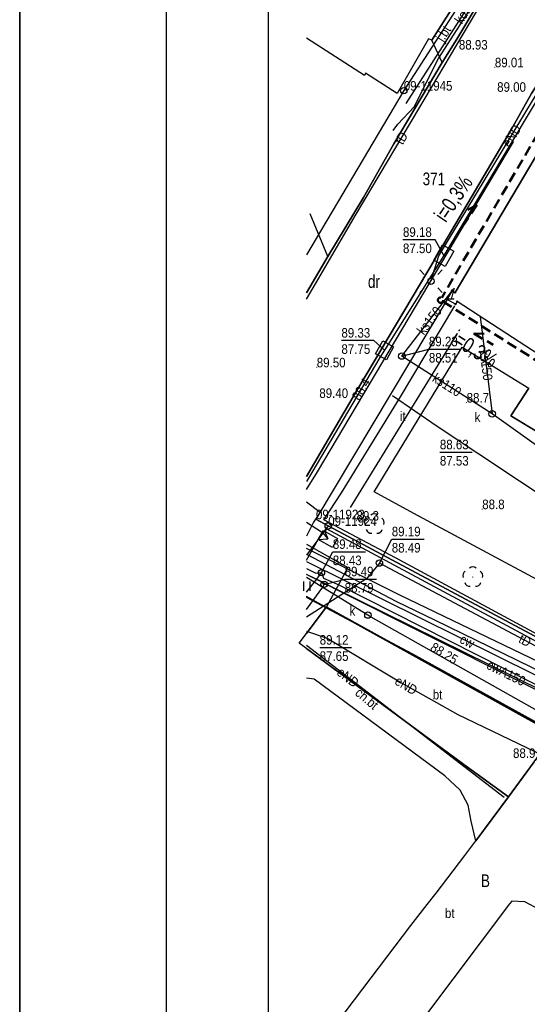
# Model space of a CAD drawing. Header units: metres. Extents: x 5550977 to 5551430, y 5960597 to 5960782.
# Tile 2 of 17: x 5550977 to 5551016, y 5960637 to 5960714. Entities that reach past the tile are written whole.
import ezdxf
from ezdxf.enums import TextEntityAlignment as Align

# ---------------------------------------------------------------- set-up
doc = ezdxf.new("R2010")
doc.units = ezdxf.units.M
doc.header["$MEASUREMENT"] = 0
doc.linetypes.add('1.0_0.5', pattern=[1.5, 1, -0.5])
doc.layers.get('0').update_dxf_attribs({"color": 8, "linetype": 'CONTINUOUS', "lineweight": 5})
for name, color, linetype in [('#PUNKTY', 8, 'CONTINUOUS'), ('$ IE Tabela', 7, 'CONTINUOUS'), ('$ MP tabelki', 7, 'CONTINUOUS'), ('202-punkt graniczny', 8, 'CONTINUOUS'), ('202-punkt graniczny-Atr103', 8, 'CONTINUOUS'), ('203-punkt graniczny', 8, 'CONTINUOUS'), ('203-punkt graniczny-Atr103', 8, 'CONTINUOUS'), ('210-oznaczenie konturu użytku gruntowego', 8, 'CONTINUOUS'), ('211-numer działki ewidencyjnej', 8, 'CONTINUOUS'), ('218-kontur użytku gruntowego', 8, 'CONTINUOUS'), ('219-działka ewidencyjna', 8, 'CONTINUOUS'), ('312-budynek ewidencyjny', 8, 'CONTINUOUS'), ('chodnik', 8, 'CONTINUOUS'), ('chodnik-Atr17', 8, 'CONTINUOUS'), ('drzewo liściaste', 8, 'CONTINUOUS'), ('inny obiekt zagospodarowania terenu', 8, 'CONTINUOUS'), ('inny obiekt zagospodarowania terenu-Atr17', 8, 'CONTINUOUS'), ('jezdnia', 8, 'CONTINUOUS'), ('jezdnia-Atr17', 8, 'CONTINUOUS'), ('komora podziemna', 8, 'CONTINUOUS'), ('krawężnik', 8, 'CONTINUOUS'), ('latarnia', 8, 'CONTINUOUS'), ('obszar utwardzony', 8, 'CONTINUOUS'), ('obszar utwardzony-Atr17', 8, 'CONTINUOUS'), ('ogrodzenie trwałe', 8, 'CONTINUOUS'), ('pikieta naturalna', 8, 'CONTINUOUS'), ('pikieta naturalna-Atr2', 8, 'CONTINUOUS'), ('pikieta sztuczna', 8, 'CONTINUOUS'), ('pikieta sztuczna-Atr2', 8, 'CONTINUOUS'), ('przewód ciepłowniczy', 8, 'CONTINUOUS'), ('przewód ciepłowniczy-Atr1', 8, 'CONTINUOUS'), ('przewód elektroenergetyczny podziemny', 8, 'CONTINUOUS'), ('przewód elektroenergetyczny podziemny-Atr1', 8, 'CONTINUOUS'), ('przewód kanalizacyjny', 8, 'CONTINUOUS'), ('przewód kanalizacyjny-Atr1', 8, 'CONTINUOUS'), ('przewód telekomunikacyjny podziemny', 8, 'CONTINUOUS'), ('przewód telekomunikacyjny podziemny-Atr1', 8, 'CONTINUOUS'), ('przewód wodociągowy', 8, 'CONTINUOUS'), ('Punkt budynku', 8, 'CONTINUOUS'), ('Punkt budynku-Atr104', 8, 'CONTINUOUS'), ('rzedna', 8, 'CONTINUOUS'), ('rzedna-Atr2', 8, 'CONTINUOUS'), ('rzedna-Atr3', 8, 'CONTINUOUS'), ('studnia kanalizacyjna', 8, 'CONTINUOUS'), ('studnia kanalizacyjna-Atr17', 8, 'CONTINUOUS'), ('trawnik', 8, 'CONTINUOUS')]:
    doc.layers.add(name, color=color, linetype=linetype)
doc.layers.add('$ IE_Instalacje_Elektryczne', color=1, linetype='CONTINUOUS', lineweight=30)
doc.layers.add('_drenaż', color=8, linetype='1.0_0.5', lineweight=50)
doc.styles.get("Standard").update_dxf_attribs({"font": 'Working1250', "width": 0.75})

# ---------------------------------------------------------------- blocks, each defined once
blk = doc.blocks.new('203')
h = blk.add_hatch(color=256)
edge = h.paths.add_edge_path()
edge.add_arc((0, 0), 0.045, 0, 360)
blk = doc.blocks.new('202')
blk.add_circle((0, 0), 0.25)
blk = doc.blocks.new('PUNKTBUD')
blk.add_circle((0, 0), 0.045)
blk = doc.blocks.new('PW01')
h = blk.add_hatch(color=256)
edge = h.paths.add_edge_path()
edge.add_arc((0, 0), 0.045, 0, 360)
blk = doc.blocks.new('US15')
blk.add_circle((0, 0), 0.25)
blk = doc.blocks.new('OP021')
h = blk.add_hatch(color=256)
edge = h.paths.add_edge_path()
edge.add_arc((0, 0), 0.05, 0, 360)
for centre, start, end in [((0, 0.4), 49.272, 130.728), ((-0.38, 0.124), 121.308, 202.548), ((0.38, 0.124), 337.452, 58.692), ((-0.235, -0.324), 193.221, 274.871), ((0.235, -0.324), 265.129, 346.779)]:
    blk.add_arc(centre, 0.4, start, end)
blk = doc.blocks.new('SM01')
for p, q in [((-0.53, 0.531), (-0.883, 0.884)), ((0.531, 0.531), (0.884, 0.884)), ((-0.53, -0.53), (-0.883, -0.883)), ((0.531, -0.53), (0.884, -0.883))]:
    blk.add_line(p, q)
blk.add_circle((0, 0), 0.25)
blk = doc.blocks.new('TU04')
for p, q in [((0, 0), (0, 0.75)), ((0.5, 0), (0.5, 0.75))]:
    blk.add_line(p, q)
blk = doc.blocks.new('a3eee')
at = {"layer": '$ IE Tabela', "color": 7, "lineweight": 30}
for p, q in [((19730.8, 4176.8), (19730.8, 1206.8)), ((19890.8, 4096.8), (19890.8, 1286.8))]:
    blk.add_line(p, q, dxfattribs=at)

msp = doc.modelspace()

# ---------------------------------------------------------------- linework, layer by layer
at = {"layer": '$ IE_Instalacje_Elektryczne', "color": 1, "lineweight": 35}
msp.add_lwpolyline([(5550976.587, 5960764.192), (5551430.049, 5960764.192), (5551430.049, 5960596.763), (5550976.587, 5960596.763)], close=True, dxfattribs=at)
at = {"layer": '218-kontur użytku gruntowego', "flags": 128}
for points in [[(5551017.84, 5960725.89), (5551006.69, 5960708.58)], [(5551017.34, 5960703.91), (5551010.71, 5960692.75)], [(5551010.49, 5960692.88), (5551010.09, 5960692.2)], [(5551010.71, 5960692.75), (5551010.49, 5960692.88)], [(5551010.09, 5960692.2), (5550999.81, 5960674.97)], [(5550999.81, 5960674.97), (5551000.77, 5960674.45)], [(5551042.01, 5960652.41), (5551000.77, 5960674.45)]]:
    msp.add_lwpolyline(points, dxfattribs=at)
at = {"layer": '218-kontur użytku gruntowego'}
for points in [[(5551006.69, 5960708.58), (5550999.063, 5960695.702)], [(5551000.77, 5960674.45), (5550999.063, 5960672.159)], [(5551026.24, 5960653.84), (5550999.063, 5960668.91)]]:
    msp.add_lwpolyline(points, dxfattribs=at)
at = {"layer": '219-działka ewidencyjna', "flags": 128}
for points in [[(5551017.84, 5960725.89), (5551006.69, 5960708.58)], [(5551017.34, 5960703.91), (5551010.71, 5960692.75)], [(5551010.49, 5960692.88), (5551010.09, 5960692.2)], [(5551010.71, 5960692.75), (5551010.49, 5960692.88)], [(5551010.09, 5960692.2), (5550999.81, 5960674.97)], [(5551000.77, 5960674.45), (5550999.81, 5960674.97)], [(5551000.77, 5960674.45), (5551042.01, 5960652.41)]]:
    msp.add_lwpolyline(points, dxfattribs=at)
at = {"layer": '219-działka ewidencyjna'}
for points in [[(5551006.69, 5960708.58), (5550999.063, 5960695.702)], [(5551000.77, 5960674.45), (5550999.063, 5960672.159)], [(5551026.24, 5960653.84), (5550999.063, 5960668.91)]]:
    msp.add_lwpolyline(points, dxfattribs=at)
at = {"layer": '312-budynek ewidencyjny', "flags": 128}
for points in [[(5551010.71, 5960692.75), (5551017.34, 5960703.91)], [(5551010.09, 5960692.2), (5551010.49, 5960692.88)], [(5551010.49, 5960692.88), (5551010.71, 5960692.75)], [(5551010.75, 5960691.84), (5551010.09, 5960692.2)], [(5551010.88, 5960692.05), (5551010.75, 5960691.84)], [(5551020.59, 5960685.72), (5551010.88, 5960692.05)]]:
    msp.add_lwpolyline(points, dxfattribs=at)
at = {"layer": '_drenaż', "ltscale": 0.8}
for p, q in [((5551017.209, 5960705.232), (5551009.663, 5960692.344)), ((5551012.412, 5960699.615), (5551011.454, 5960698.139)), ((5551012.412, 5960699.615), (5551011.65, 5960699.216)), ((5551009.754, 5960692.041), (5551017.189, 5960687.349)), ((5551012.18, 5960689.523), (5551013.703, 5960688.642)), ((5551012.18, 5960689.523), (5551013.04, 5960689.514))]:
    msp.add_line(p, q, dxfattribs=at)
at = {"layer": '_drenaż'}
msp.add_circle((5551009.576, 5960692.153), 0.21, dxfattribs=at)
at = {"layer": 'chodnik'}
for p, q in [((5551015.08, 5960683.07), (5551016.5, 5960685.26)), ((5551022.05, 5960678.86), (5551015.08, 5960683.07))]:
    msp.add_line(p, q, dxfattribs=at)
for points in [[(5550999.063, 5960676.336), (5551000.14, 5960675.53), (5550999.62, 5960674.73), (5550999.063, 5960673.643)], [(5550999.063, 5960664.835), (5551011.68, 5960655.53), (5551014.89, 5960653.2), (5551012.35, 5960649.75), (5551011.96, 5960651.29), (5551011.75, 5960652.55), (5551011.12, 5960653.72), (5551009.92, 5960654.85), (5550999.67, 5960662.42)], [(5550999.67, 5960662.42), (5550999.063, 5960662.508)]]:
    msp.add_lwpolyline(points, dxfattribs=at)
at = {"layer": 'inny obiekt zagospodarowania terenu', "flags": 128}
msp.add_lwpolyline([(5551010.86, 5960689.48), (5551002.48, 5960675.89)], dxfattribs=at)
at = {"layer": 'jezdnia'}
for points in [[(5550999.063, 5960692.721), (5551000.73, 5960695.57), (5551003.54, 5960700.21), (5551005.91, 5960704.41), (5551009.7, 5960710.79), (5551010.84, 5960712.61), (5551012.91, 5960716.09), (5551015.74, 5960720.74), (5551019.64, 5960727.49), (5551024.05, 5960735.17), (5551024.34, 5960735.68), (5551032.56, 5960749.69), (5551032.925, 5960750.456)], [(5551042.336, 5960750.456), (5551041.95, 5960750.25), (5551041.22, 5960749.63), (5551040.53, 5960748.75), (5551039.77, 5960747.5), (5551038.8, 5960745.88), (5551028.31, 5960727.99), (5551025.4, 5960723.04), (5551023.03, 5960719.01), (5551021.85, 5960716.89), (5551018.5, 5960711.16), (5551016.71, 5960708.35), (5551015.13, 5960705.56), (5551009.5, 5960695.98), (5551009.16, 5960695.39), (5551003.09, 5960685.2), (5550999.063, 5960678.326)]]:
    msp.add_lwpolyline(points, dxfattribs=at)
at = {"layer": 'jezdnia', "flags": 128}
msp.add_lwpolyline([(5551009.7, 5960710.79), (5551008.88, 5960712.53), (5551010.95, 5960715.8), (5551012.91, 5960716.09), (5551010.84, 5960712.61)], close=True, dxfattribs=at)
at = {"layer": 'komora podziemna', "flags": 128}
for points in [[(5551009.05, 5960695.29), (5551009.73, 5960696.49), (5551010.62, 5960695.98), (5551009.94, 5960694.78)], [(5551004.48, 5960687.95), (5551005.04, 5960688.97), (5551005.89, 5960688.5), (5551005.33, 5960687.47)], [(5551000.39, 5960674.08), (5551001.5, 5960673.46), (5551001.11, 5960672.76), (5550999.99, 5960673.38)]]:
    msp.add_lwpolyline(points, close=True, dxfattribs=at)
at = {"layer": 'krawężnik'}
for points in [[(5550999.063, 5960678.326), (5551003.09, 5960685.2), (5551009.16, 5960695.39), (5551009.5, 5960695.98), (5551015.13, 5960705.56), (5551016.71, 5960708.35), (5551018.5, 5960711.16), (5551021.85, 5960716.89), (5551023.03, 5960719.01), (5551025.4, 5960723.04), (5551028.31, 5960727.99), (5551038.8, 5960745.88), (5551039.77, 5960747.5)], [(5551019.64, 5960727.49), (5551015.74, 5960720.74), (5551012.91, 5960716.09), (5551010.84, 5960712.61), (5551009.7, 5960710.79), (5551005.91, 5960704.41), (5551003.54, 5960700.21), (5551000.73, 5960695.57), (5550999.063, 5960692.721)]]:
    msp.add_lwpolyline(points, dxfattribs=at)
at = {"layer": 'krawężnik', "flags": 128}
msp.add_lwpolyline([(5551000.73, 5960695.57), (5550999.35, 5960698.92)], dxfattribs=at)
at = {"layer": 'obszar utwardzony'}
for points in [[(5550999.063, 5960750.061), (5551005.04, 5960746.51), (5551006.02, 5960746.85), (5551008.43, 5960745.41), (5551008.31, 5960744.53), (5551013.66, 5960741.37), (5551014.53, 5960740.86), (5551019.57, 5960737.89), (5551019.89, 5960736.8), (5551020.62, 5960735.84), (5551021.58, 5960735.11), (5551024.05, 5960735.17), (5551019.64, 5960727.49), (5551019.15, 5960730.12), (5551018.76, 5960730.32), (5551010.71, 5960716.15), (5551010.95, 5960715.8), (5551008.88, 5960712.53), (5551008.62, 5960712.64), (5551006.17, 5960708.36)], [(5551006.17, 5960708.36), (5551003.7, 5960709.95), (5551003.6, 5960709.78), (5550999.063, 5960712.693)], [(5550999.063, 5960632.302), (5551007.25, 5960643.1), (5551008.52, 5960644.76), (5551009.24, 5960645.65), (5551011.48, 5960648.61), (5551012.35, 5960649.75), (5551014.89, 5960653.2), (5551018.55, 5960658.18), (5551022.03, 5960656.36), (5551021.73, 5960655.97), (5551020.1, 5960653.93), (5551018.1, 5960651.43), (5551022.29, 5960647.9), (5551018.66, 5960643.32)], [(5551018.66, 5960643.32), (5551017.35, 5960644.35), (5551016.18, 5960644.96), (5551015.16, 5960645.01), (5551014.97, 5960644.82), (5551006.09, 5960632.98), (5551004.37, 5960630.7), (5551004.18, 5960630.24), (5551004.48, 5960629.52), (5551005.1, 5960628.84), (5551005.57, 5960628.42), (5551007.59, 5960626.9), (5550999.063, 5960615.67)]]:
    msp.add_lwpolyline(points, dxfattribs=at)
at = {"layer": 'obszar utwardzony', "flags": 128}
for points in [[(5551011.27, 5960688.47), (5551016.5, 5960685.26), (5551015.08, 5960683.07), (5551022.05, 5960678.86), (5551031.16, 5960673.38), (5551031.08, 5960673.26), (5551026.14, 5960665.42), (5551007.49, 5960675.43), (5551004.36, 5960677.12)], [(5551000.64, 5960668.09), (5551018.55, 5960658.18), (5551014.89, 5960653.2), (5551011.68, 5960655.53), (5550998.5, 5960665.25)]]:
    msp.add_lwpolyline(points, close=True, dxfattribs=at)
at = {"layer": 'ogrodzenie trwałe'}
msp.add_lwpolyline([(5550999.063, 5960677.293), (5550999.94, 5960678.69), (5551005.06, 5960687.31), (5551015.29, 5960704.56)], dxfattribs=at)
at = {"layer": 'ogrodzenie trwałe', "flags": 128}
msp.add_lwpolyline([(5551024.15, 5960662.23), (5551017.52, 5960665.75), (5551006.03, 5960671.93), (5551000.42, 5960674.91), (5551001.82, 5960677.03), (5551006.36, 5960684.44), (5551010.69, 5960691.71)], dxfattribs=at)
at = {"layer": 'przewód ciepłowniczy'}
for points in [[(5551020.68, 5960662.15), (5551009.85, 5960667.35), (5551006.37, 5960669.02), (5550999.063, 5960672.682)], [(5550999.063, 5960672.237), (5551006.11, 5960668.53), (5551009.11, 5960667.09), (5551019.91, 5960661.8)], [(5550999.063, 5960671.649), (5551022.9, 5960659.83), (5551022.69, 5960658.28), (5551023.17, 5960658.1), (5551024.28, 5960659.21), (5551039.51, 5960651.81), (5551047.16, 5960648.1), (5551047.6, 5960646.91)], [(5551047.6, 5960646.91), (5551046.56, 5960647.35), (5551024.56, 5960658.08), (5551023.45, 5960656.94), (5551021.51, 5960657.78), (5551021.71, 5960659.45), (5550999.063, 5960670.648)]]:
    msp.add_lwpolyline(points, dxfattribs=at)
at = {"layer": 'przewód elektroenergetyczny podziemny', "flags": 128}
for points in [[(5551008.82, 5960693.64), (5551009.45, 5960695.62), (5551016.78, 5960707.78), (5551022.32, 5960716.73), (5551022.88, 5960718), (5551023.98, 5960718.73), (5551029.51, 5960728.49), (5551036.18, 5960740.28), (5551036.55, 5960741.53), (5551038.62, 5960742.68), (5551043.26, 5960749.5), (5551054.44, 5960744.36), (5551059.4, 5960742.18), (5551075.08, 5960734.63), (5551085.13, 5960729.82), (5551092.19, 5960726.45), (5551106.56, 5960720.12), (5551106.9, 5960719.24)], [(5551000.64, 5960674.22), (5551000.5, 5960674.02), (5551000.75, 5960673.42)], [(5551038.42, 5960653.8), (5551027.03, 5960660.22), (5551017.62, 5960665.1), (5551000.64, 5960674.22)]]:
    msp.add_lwpolyline(points, dxfattribs=at)
at = {"layer": 'przewód elektroenergetyczny podziemny'}
for points in [[(5550999.063, 5960674.752), (5551000.31, 5960673.94), (5551000.75, 5960673.42)], [(5550999.063, 5960671.763), (5550999.99, 5960673.38), (5551000.75, 5960673.42)], [(5550999.063, 5960666.2), (5551000.69, 5960665.64), (5551006.52, 5960662.14), (5551010.94, 5960659.65), (5551025.78, 5960652.51), (5551033.3, 5960648.87), (5551034.59, 5960648.25)], [(5551014.55, 5960653.15), (5550999.063, 5960665.07)]]:
    msp.add_lwpolyline(points, dxfattribs=at)
at = {"layer": 'przewód kanalizacyjny', "flags": 128}
for points in [[(5551020.99, 5960729.8), (5551013.68, 5960718.24), (5551006.86, 5960707.57)], [(5551006.54, 5960687.76), (5551010.49, 5960692.88)], [(5551012.68, 5960690.88), (5551013.62, 5960683.23)], [(5551013.62, 5960683.23), (5551006.54, 5960687.76)], [(5551037.09, 5960666.49), (5551013.62, 5960683.23)], [(5551050.16, 5960641.92), (5551049.7, 5960642.16), (5551028.26, 5960653.7), (5551020.87, 5960657.84), (5551004.14, 5960667.29), (5551003.88, 5960667.45)]]:
    msp.add_lwpolyline(points, dxfattribs=at)
at = {"layer": 'przewód kanalizacyjny'}
msp.add_lwpolyline([(5551003.88, 5960667.45), (5550999.063, 5960670.408)], dxfattribs=at)
at = {"layer": 'przewód telekomunikacyjny podziemny', "flags": 128}
for points in [[(5551041.88, 5960750.23), (5551041.28, 5960748.73), (5551029.15, 5960728.38), (5551023.36, 5960718.59), (5551020.11, 5960712.82), (5551009.84, 5960695.64), (5551005.19, 5960688.22)], [(5551000.24, 5960670.78), (5551000.4, 5960670.36), (5551001.6, 5960669.83), (5551023.17, 5960658.91), (5551036.21, 5960652.21), (5551036.46, 5960652.1)], [(5551035.76, 5960652.1), (5551035.52, 5960652.2), (5551022.99, 5960658.61), (5551001.4, 5960669.45), (5551000.73, 5960669.79), (5551000.45, 5960669.86)]]:
    msp.add_lwpolyline(points, dxfattribs=at)
at = {"layer": 'przewód telekomunikacyjny podziemny'}
for points in [[(5551005.86, 5960705.45), (5551006.22, 5960705.94), (5551007.51, 5960707.32), (5551009.41, 5960711.09), (5551012.81, 5960716.4), (5551019.78, 5960728.48), (5551023.51, 5960734.94), (5551032.717, 5960750.456)], [(5550999.063, 5960692.235), (5550999.78, 5960693.43), (5551002.95, 5960698.89), (5551007.87, 5960707.16), (5551018.3, 5960724.75), (5551021.37, 5960730.41)], [(5551005.19, 5960688.22), (5551004.82, 5960687.64), (5550999.14, 5960678.06), (5550999.063, 5960677.933)], [(5551036.66, 5960676.49), (5551026.85, 5960660.26), (5551021.52, 5960656.59), (5551007.41, 5960664.39), (5550999.063, 5960668.844)], [(5551043.07, 5960651.19), (5551004.78, 5960671.53), (5551003.8, 5960670.31), (5550999.063, 5960667.295)], [(5550999.063, 5960671.108), (5550999.81, 5960670.75), (5551000.24, 5960670.78)], [(5550999.063, 5960669.257), (5550999.87, 5960670.28), (5551000.24, 5960670.78)], [(5551000.45, 5960669.86), (5551000.28, 5960670.07), (5550999.063, 5960670.648)], [(5550999.063, 5960667.895), (5551000.34, 5960669.63), (5551000.45, 5960669.86)]]:
    msp.add_lwpolyline(points, dxfattribs=at)
at = {"layer": 'przewód wodociągowy', "flags": 128}
msp.add_lwpolyline([(5551005.8, 5960684.66), (5551009.3, 5960682.26), (5551028.75, 5960669.35), (5551029.74, 5960668.95), (5551038.12, 5960663.97), (5551039.86, 5960657.27), (5551045.67, 5960653.91)], dxfattribs=at)
at = {"layer": 'rzedna-Atr2', "flags": 128}
for points in [[(5551009.84, 5960695.64), (5551009.16, 5960696.88), (5551006.628, 5960696.88)], [(5551005.19, 5960688.22), (5551004.34, 5960688.98), (5551001.803, 5960688.98)], [(5551006.54, 5960687.76), (5551008.66, 5960688.3), (5551011.165, 5960688.3)], [(5551009.52, 5960680.22), (5551012.057, 5960680.22)], [(5551004.78, 5960671.53), (5551005.75, 5960673.4), (5551008.287, 5960673.4)], [(5551000.24, 5960670.78), (5551001.13, 5960672.41), (5551003.699, 5960672.41)], [(5551000.45, 5960669.86), (5551002.06, 5960670.26), (5551004.565, 5960670.26)], [(5551000.1, 5960664.9), (5551002.605, 5960664.9)]]:
    msp.add_lwpolyline(points, dxfattribs=at)
at = {"layer": 'trawnik'}
msp.add_lwpolyline([(5550999.063, 5960673.008), (5551002.31, 5960671.19), (5551000.64, 5960668.09), (5550999.063, 5960665.997)], dxfattribs=at)

# ---------------------------------------------------------------- block references
at = {"layer": '$ MP tabelki', "xscale": 0.05000000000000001, "yscale": 0.05000000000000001, "zscale": 0.05000000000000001}
msp.add_blockref('a3eee', (5550001.525, 5960545.616), dxfattribs=at)
at = {"layer": '202-punkt graniczny'}
for p in [(5551006.69, 5960708.58), (5551000.77, 5960674.45)]:
    msp.add_blockref('202', p, dxfattribs=at)
at = {"layer": '203-punkt graniczny'}
for p in [(5551010.49, 5960692.88), (5551010.71, 5960692.75), (5551010.09, 5960692.2), (5550999.81, 5960674.97)]:
    msp.add_blockref('203', p, dxfattribs=at)
at = {"layer": 'drzewo liściaste'}
for p in [(5551004.38, 5960674.59), (5551012.1, 5960670.43)]:
    msp.add_blockref('OP021', p, dxfattribs=at)
at = {"layer": 'komora podziemna'}
for p, rotation in [((5551006.54, 5960687.76), 60.43999999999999), ((5551004.78, 5960671.53), 242.638), ((5551000.24, 5960670.78), 59.808)]:
    msp.add_blockref('US15', p, dxfattribs=dict(at, rotation=rotation))
msp.add_blockref('US15', (5551000.45, 5960669.86), dxfattribs=at)
at = {"layer": 'latarnia'}
msp.add_blockref('SM01', (5551008.82, 5960693.64), dxfattribs=at)
at = {"layer": 'pikieta naturalna'}
for p in [(5551011.62, 5960684.12), (5551012.84, 5960675.76), (5551002.99, 5960674.86)]:
    msp.add_blockref('PW01', p, dxfattribs=at)
at = {"layer": 'pikieta sztuczna'}
for p in [(5551010.84, 5960712.61), (5551013.83, 5960710.41), (5550999.87, 5960686.88), (5551003.09, 5960685.2)]:
    msp.add_blockref('PW01', p, dxfattribs=at)
at = {"layer": 'Punkt budynku'}
for p in [(5551010.49, 5960692.88), (5551010.71, 5960692.75), (5551010.09, 5960692.2), (5551010.88, 5960692.05), (5551010.75, 5960691.84)]:
    msp.add_blockref('PUNKTBUD', p, dxfattribs=at)
at = {"layer": 'rzedna'}
for p in [(5551009.84, 5960695.64), (5551005.19, 5960688.22), (5551004.82, 5960687.64), (5551006.54, 5960687.76), (5551013.62, 5960683.23), (5551000.24, 5960670.78), (5551000.45, 5960669.86), (5551003.88, 5960667.45), (5551004.14, 5960667.29)]:
    msp.add_blockref('PW01', p, dxfattribs=at)
at = {"layer": 'rzedna', "rotation": 242.638}
msp.add_blockref('PW01', (5551004.78, 5960671.53), dxfattribs=at)
at = {"layer": 'studnia kanalizacyjna'}
for p in [(5551013.62, 5960683.23), (5551003.88, 5960667.45)]:
    msp.add_blockref('US15', p, dxfattribs=at)
at = {"layer": 'trawnik'}
msp.add_blockref('TU04', (5550998.859, 5960669.349), dxfattribs=at)

# ---------------------------------------------------------------- texts
at = {"layer": '#PUNKTY', "ltscale": 0.8, "char_height": 1.2, "attachment_point": 3}
for insert, rotation in [((5551011.168, 5960702.063), 55.7434), ((5551014.201, 5960687.79), 327.65256)]:
    msp.add_mtext('\\fArial|b0|i0;\\A1;i=0,3%', dxfattribs=dict(at, insert=insert, rotation=rotation))
at = {"layer": '202-punkt graniczny-Atr103', "width": 0.9}
for s, p in [('09-11945', (5551006.69, 5960708.58)), ('09-11924', (5551000.77, 5960674.45))]:
    msp.add_text(s, height=0.75, dxfattribs=at).set_placement(p)
at = {"layer": '203-punkt graniczny-Atr103', "width": 0.9}
msp.add_text('09-11923', height=0.75, dxfattribs=at).set_placement((5550999.81, 5960674.97))
at = {"layer": '210-oznaczenie konturu użytku gruntowego', "width": 0.79}
for s, p in [('dr', (5551003.88, 5960693.11)), ('B', (5551012.74, 5960646.12))]:
    msp.add_text(s, height=1, dxfattribs=at).set_placement(p)
at = {"layer": '211-numer działki ewidencyjnej', "width": 0.79}
msp.add_text('371', height=1, dxfattribs=at).set_placement((5551008.17, 5960701.16))
at = {"layer": 'chodnik-Atr17', "width": 0.9}
msp.add_text('ch.bt', height=0.75, rotation=319.9, dxfattribs=at).set_placement((5551003.8, 5960660.9), align=Align.MIDDLE_CENTER)
at = {"layer": 'inny obiekt zagospodarowania terenu-Atr17', "width": 0.9}
msp.add_text('it', height=0.75, dxfattribs=at).set_placement((5551006.38, 5960682.67))
at = {"layer": 'jezdnia-Atr17', "width": 0.9}
msp.add_text('j.bt', height=0.75, rotation=57.938, dxfattribs=at).set_placement((5551009.8, 5960712.34))
at = {"layer": 'obszar utwardzony-Atr17', "width": 0.9}
for p in [(5551008.96, 5960660.84), (5551009.92, 5960643.7)]:
    msp.add_text('bt', height=0.75, dxfattribs=at).set_placement(p)
at = {"layer": 'pikieta naturalna-Atr2', "width": 0.9}
for s, p in [('88.7', (5551011.62, 5960684.12)), ('88.8', (5551012.84, 5960675.76)), ('89.3', (5551002.99, 5960674.86))]:
    msp.add_text(s, height=0.75, dxfattribs=at).set_placement(p)
msp.add_text('88.9', height=0.75, dxfattribs=at).set_placement((5551017.01, 5960656.25), align=Align.RIGHT)
at = {"layer": 'pikieta sztuczna-Atr2', "width": 0.9}
for s, p in [('88.93', (5551011.01, 5960711.8)), ('89.01', (5551013.83, 5960710.41)), ('89.00', (5551014.01, 5960708.49)), ('89.50', (5550999.87, 5960686.88)), ('89.40', (5551000.07, 5960684.48))]:
    msp.add_text(s, height=0.75, dxfattribs=at).set_placement(p)
at = {"layer": 'przewód ciepłowniczy-Atr1', "width": 0.9}
msp.add_text('cw', height=0.75, rotation=-26.373, dxfattribs=at).set_placement((5551011.665, 5960665.4), align=Align.MIDDLE_CENTER)
msp.add_text('cwA150', height=0.75, rotation=-26.31, dxfattribs=at).set_placement((5551013.28, 5960663.62), align=Align.MIDDLE_LEFT)
at = {"layer": 'przewód elektroenergetyczny podziemny-Atr1', "width": 0.9}
for rotation, p in [(418.267, (5551015.15, 5960705.04)), (322.414, (5551002.314, 5960662.568)), (328.934, (5551006.88, 5960661.93))]:
    msp.add_text('eND', height=0.75, rotation=rotation, dxfattribs=at).set_placement(p, align=Align.MIDDLE_CENTER)
at = {"layer": 'przewód kanalizacyjny-Atr1', "width": 0.9}
for s, rotation, p in [('kdD300', 57.414, (5551011.772, 5960715.255)), ('ks150', -82.995, (5551013.15, 5960687.054)), ('ks110', -32.612, (5551010.077, 5960685.497))]:
    msp.add_text(s, height=0.75, rotation=rotation, dxfattribs=at).set_placement(p, align=Align.MIDDLE_CENTER)
msp.add_text('ks150', height=0.75, rotation=52.351, dxfattribs=at).set_placement((5551007.96, 5960689.6), align=Align.MIDDLE_LEFT)
at = {"layer": 'przewód telekomunikacyjny podziemny-Atr1', "width": 0.9}
for rotation, p in [(59.251, (5551006.502, 5960704.86)), (-27.978, (5551016.199, 5960665.464))]:
    msp.add_text('tD', height=0.75, rotation=rotation, dxfattribs=at).set_placement(p, align=Align.MIDDLE_CENTER)
at = {"layer": 'Punkt budynku-Atr104', "oblique": 15, "width": 0.9}
msp.add_text('1', height=0.9, dxfattribs=at).set_placement((5551010.09, 5960692.2))
at = {"layer": 'rzedna-Atr2', "width": 0.9}
for s, p in [('89.18', (5551006.628, 5960696.888)), ('89.33', (5551001.803, 5960688.987)), ('89.23', (5551008.66, 5960688.308)), ('88.63', (5551009.52, 5960680.228)), ('89.19', (5551005.75, 5960673.408)), ('89.48', (5551001.13, 5960672.418)), ('89.49', (5551002.06, 5960670.268)), ('89.12', (5551000.1, 5960664.908))]:
    msp.add_text(s, height=0.75, dxfattribs=at).set_placement(p, align=Align.BOTTOM_LEFT)
msp.add_text('88.4', height=0.75, rotation=59.348, dxfattribs=at).set_placement((5551002.9, 5960684.41), align=Align.MIDDLE_LEFT)
msp.add_text('88.25', height=0.75, rotation=328.878, dxfattribs=at).set_placement((5551008.7, 5960664.72))
at = {"layer": 'rzedna-Atr3', "width": 0.9}
for s, p in [('87.50', (5551006.628, 5960695.612)), ('87.75', (5551001.803, 5960687.712)), ('88.51', (5551008.66, 5960687.032)), ('87.53', (5551009.52, 5960678.952)), ('88.49', (5551005.75, 5960672.133)), ('88.43', (5551001.13, 5960671.143)), ('88.79', (5551002.06, 5960668.993)), ('87.65', (5551000.1, 5960663.633))]:
    msp.add_text(s, height=0.75, dxfattribs=at).set_placement(p, align=Align.BOTTOM_LEFT)
at = {"layer": 'studnia kanalizacyjna-Atr17', "width": 0.9}
for p in [(5551012.7, 5960682.6), (5551002.88, 5960667.42)]:
    msp.add_text('k', height=0.75, dxfattribs=at).set_placement(p, align=Align.RIGHT)

doc.saveas('drawing.dxf')
